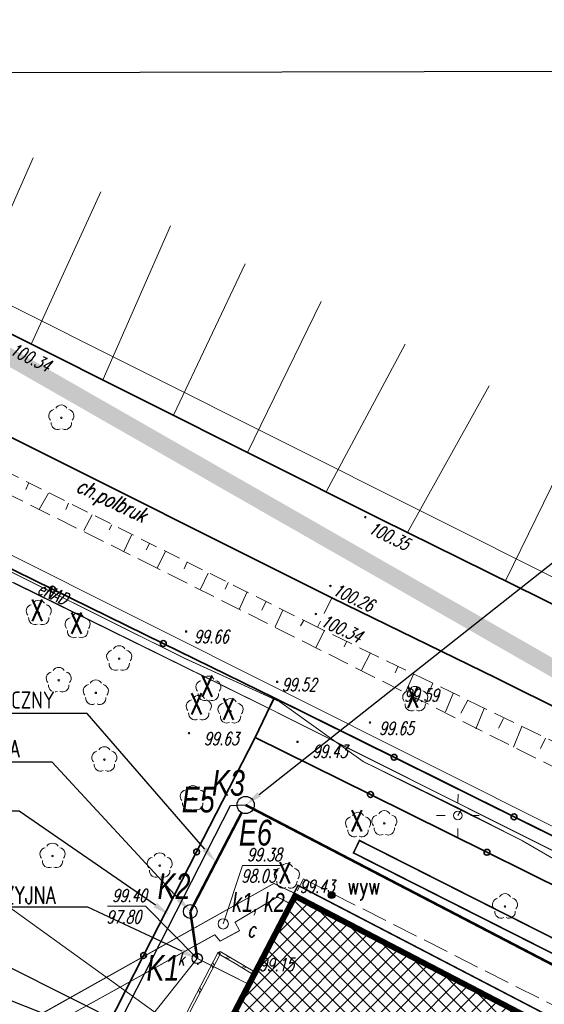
# Model space of a CAD drawing. Header units: metres. Extents: x 7501691 to 7504871, y 5814048 to 5814963.
# Tile 41 of 90: x 7503175 to 7503206, y 5814517 to 5814575. Entities that reach past the tile are written whole.
import ezdxf
from ezdxf import colors
from ezdxf.entities.mleader import LeaderData, LeaderLine
from ezdxf.enums import TextEntityAlignment as Align
from ezdxf.math import Vec2, Vec3

# ---------------------------------------------------------------- set-up
doc = ezdxf.new("R2010")
doc.units = ezdxf.units.M
doc.header["$MEASUREMENT"] = 0
for name, pattern in [('1', [0]), ('11', [3, 2.5, -0.5]), ('BUD', [0]), ('DASHDOT', [25.4, 12.7, -6.35, 0, -6.35]), ('GDE', [0]), ('KOC', [1.5, 1, -0.5]), ('KOJ', [0]), ('KOU', [2, 1.5, -0.5]), ('PRZER1-1', [1, 0.5, -0.5]), ('UEB', [0]), ('UPC', [0]), ('UPE', [0]), ('UPK', [0]), ('UPT', [0]), ('WSQ', [1.75, 1.25, -0.5])]:
    doc.linetypes.add(name, pattern=pattern)
doc.layers.get('0').update_dxf_attribs({"linetype": 'CONTINUOUS'})
doc.layers.get('Defpoints').update_dxf_attribs({"linetype": 'CONTINUOUS'})
for name, color, linetype in [('!MS EL', 1, 'CONTINUOUS'), ('!MS EL WSP', 1, 'CONTINUOUS'), ('0_TXT', 7, 'CONTINUOUS'), ('0_XREF_MAPA', 7, 'CONTINUOUS'), ('3MS_view 1', 7, 'CONTINUOUS'), ('pomiar_18_12_2024', 7, 'CONTINUOUS')]:
    doc.layers.add(name, color=color, linetype=linetype)
for name, color, linetype, lineweight in [('1_ view 1', 7, 'CONTINUOUS', 15), ('Dzialki', 7, 'GDE', 18), ('EBTPO_L_2', 7, 'CONTINUOUS', 15), ('EBUPP_L_1', 7, 'BUD', 35), ('EDZPD_L_0', 7, 'GDE', 20), ('MG_KANALIZACJA', 251, 'CONTINUOUS', 13), ('SDROK_T_1', 7, 'CONTINUOUS', 18), ('SDRPK_L_0', 7, 'KOJ', 35), ('SDRPK_L_2', 7, 'KOC', 18), ('SDRPK_L_3', 7, 'KOJ', 35), ('SDRPK_L_4', 7, 'KOU', 18), ('SZOPO_L_0', 7, 'CONTINUOUS', 35), ('SZZPZ_T_0', 3, 'CONTINUOUS', 18), ('UCCOA_T_0', 6, 'CONTINUOUS', 18), ('UCCOC_T_0', 6, 'CONTINUOUS', 15), ('UCCPA_T_1', 6, 'CONTINUOUS', 18), ('UCCPOR_L_1', 6, 'UPC', 18), ('UEEOO_T_0', 1, 'CONTINUOUS', 15), ('UEEPA_T_3', 1, 'CONTINUOUS', 18), ('UEEPON_L_1', 1, 'UEB', 15), ('UKKOA_T_2', 34, 'CONTINUOUS', 15), ('UKKOC_T_2', 34, 'CONTINUOUS', 15), ('UKKPA_T_5', 7, 'CONTINUOUS', 18), ('UKKPOR_L_1', 34, 'UPK', 18), ('UTTPO_L_1', 30, 'UPT', 15), ('WUKOS_T_1', 7, 'CONTINUOUS', 15), ('WUKPS_L_6', 7, 'WSQ', 18), ('WWRPH_T_1', 7, 'CONTINUOUS', 18)]:
    doc.layers.add(name, color=color, linetype=linetype, lineweight=lineweight)
doc.styles.add('ARIAL', font='arial.ttf', dxfattribs={"width": 0.8})
doc.styles.get("Standard").update_dxf_attribs({"font": 'Simplex.SHX', "width": 0.75})
doc.styles.add('STYL_ARIAL', font='simplex', dxfattribs={"width": 0.75, "oblique": 0.1})
doc.linetypes.add('FENCELINE1', pattern='A,6.35,-2.54,[133,ltypeshp.shx,S=2.54,R=0,X=-2.54,Y=0],-2.54,25.4', length=36.83)
doc.dimstyles.get("Standard").update_dxf_attribs({"dimtxt": 1, "dimasz": 1, "dimexe": 1, "dimexo": 1, "dimgap": 1, "dimtad": 1, "dimtxsty": 'Standard', "dimcen": 2.5, "dimadec": 0, "dimazin": 0, "dimtfac": 1, "dimtmove": 0, "dimatfit": 3, "dimfxl": 1, "dimarcsym": 0})
picture_1 = doc.add_image_def('image1.jpg', size_in_pixel=(4786, 2752))

# ---------------------------------------------------------------- blocks, each defined once
blk = doc.blocks.new('DLI')
at = {"color": 8, "linetype": 'Continuous', "lineweight": 5}
blk.add_circle((0, 0), 0.0450000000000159, dxfattribs=at)
for centre, radius, start, end in [((0, 0.3750563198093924), 0.375, 30.14012428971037, 149.8598757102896), ((-0.3566585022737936, 0.1158924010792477), 0.375, 102.144465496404, 221.8600234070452), ((0.3566585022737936, 0.1158924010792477), 0.375, 318.1399765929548, 77.85553450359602), ((-0.2204041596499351, -0.3033835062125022), 0.3749999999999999, 174.1481822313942, 293.8542284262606), ((0.220404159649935, -0.3033835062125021), 0.3749999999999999, 246.1457715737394, 5.851817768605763)]:
    blk.add_arc(centre, radius, start, end, dxfattribs=at)
blk = doc.blocks.new('WLZ')
at = {"linetype": 'Continuous'}
blk.add_circle((0, 0), 0.300000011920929, dxfattribs=at)
blk = doc.blocks.new('SLS')
at = {"linetype": 'Continuous'}
blk.add_circle((0, 0), 0.250004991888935, dxfattribs=at)
blk = doc.blocks.new('LAT')
at = {"linetype": 'Continuous'}
for p, q in [((0, 0.75), (0, 1.25)), ((-1.25, 0), (-0.75, 0)), ((0.75, 0), (1.25, 0)), ((0, -0.75), (0, -1.25))]:
    blk.add_line(p, q, dxfattribs=at)
blk = doc.blocks.new('WSP')
at = {"linetype": 'Continuous'}
blk.add_circle((0, 0), 0.0450000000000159, dxfattribs=at)
blk = doc.blocks.new('fdsfdsgdgfd')
at = {"layer": 'Dzialki', "color": 8}
for p, q in [((70.38999999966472, 55.51000000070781), (-300.4700000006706, 241.2099999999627)), ((-240.4000000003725, 225.6699999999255), (27.37999999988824, 91.5800000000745))]:
    blk.add_line(p, q, dxfattribs=at)
at = {"layer": 'EBTPO_L_2', "color": 8, "linetype": '11'}
for p, q in [((-59.42816898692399, 103.4148454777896), (-60.18407928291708, 101.9593131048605)), ((-59.28617572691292, 103.3411032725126), (-60.04208602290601, 101.8855708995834)), ((-59.28617572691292, 103.3411032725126), (-59.42816898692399, 103.4148454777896)), ((-59.39787058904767, 103.3091001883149), (-59.31647412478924, 103.4468485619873)), ((-58.35897801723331, 102.8810575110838), (-59.31647412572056, 103.4468485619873)), ((-59.73053310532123, 102.832632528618), (-59.66413087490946, 102.6133370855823)), ((-58.44037448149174, 102.7433091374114), (-59.39787058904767, 103.3091001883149)), ((-58.83772607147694, 103.1639530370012), (-59.01487214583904, 103.0827837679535)), ((-58.74197646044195, 103.1073739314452), (-58.91912253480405, 103.0262046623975)), ((-57.4828783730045, 102.1775180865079), (-58.44037448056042, 102.7433091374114)), ((-57.40148190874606, 102.3152664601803), (-58.35897801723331, 102.8810575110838)), ((-59.80612413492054, 102.6870792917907), (-59.73972190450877, 102.4677838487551)), ((-57.88022996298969, 102.5981619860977), (-58.05737603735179, 102.51699271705)), ((-57.7844803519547, 102.5415828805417), (-57.9616264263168, 102.460413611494)), ((-57.4828783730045, 102.1775180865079), (-57.40148190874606, 102.3152664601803)), ((-60.18407928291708, 101.9593131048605), (-60.93998957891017, 100.5037807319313)), ((-60.04208602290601, 101.8855708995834), (-60.7979963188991, 100.4300385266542)), ((-60.56203443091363, 101.2315469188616), (-60.49563220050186, 101.0122514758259)), ((-60.48644340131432, 101.3771001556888), (-60.42004117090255, 101.1578047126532)), ((-60.93998957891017, 100.5037807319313), (-61.69589987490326, 99.04824835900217)), ((-60.7979963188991, 100.4300385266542), (-61.55390661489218, 98.97450615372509))]:
    blk.add_line(p, q, dxfattribs=at)
at = {"layer": 'EBUPP_L_1', "color": 8, "linetype": 'BUD'}
for p, q in [((-54.99617391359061, 106.86032674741), (-62.84193952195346, 91.77256542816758)), ((22.56273711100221, 66.52879159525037), (-54.99617391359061, 106.86032674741))]:
    blk.add_line(p, q, dxfattribs=at)
at = {"layer": 'EDZPD_L_0', "color": 8, "linetype": 'GDE'}
for p, q in [((70.38662466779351, 55.50544150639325), (-300.4664392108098, 241.2078234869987)), ((27.37506818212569, 91.58499964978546), (-240.3999228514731, 225.6689551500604))]:
    blk.add_line(p, q, dxfattribs=at)
at = {"layer": 'SDRPK_L_0', "color": 8, "linetype": 'KOJ'}
for p, q in [((-70.9788240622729, 139.1855758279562), (-113.0590557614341, 160.3727569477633)), ((-49.96421445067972, 128.6459759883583), (-70.9788240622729, 139.1855758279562))]:
    blk.add_line(p, q, dxfattribs=at)
at = {"layer": 'SDRPK_L_2', "color": 8, "linetype": 'KOC'}
for p, q in [((-53.62982542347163, 122.3490131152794), (-116.4236494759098, 153.7838711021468)), ((-52.80318590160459, 124.0599759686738), (-53.62982542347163, 122.3490131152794))]:
    blk.add_line(p, q, dxfattribs=at)
at = {"layer": 'SDRPK_L_3', "color": 8, "linetype": 'KOJ'}
for p, q in [((-52.80318590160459, 124.0599759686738), (-73.27980339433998, 134.3166897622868)), ((-26.0610005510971, 116.882011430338), (-49.96421445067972, 128.6459759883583)), ((-43.1985985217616, 119.3926188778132), (-52.80318590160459, 124.0599759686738)), ((-14.17919646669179, 104.9310935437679), (-43.1985985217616, 119.3926188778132))]:
    blk.add_line(p, q, dxfattribs=at)
at = {"layer": 'SDRPK_L_4', "color": 8, "linetype": 'KOU'}
for p, q in [((-54.43990951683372, 107.6802375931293), (-54.82063399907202, 106.995862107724)), ((-30.01322908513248, 95.32424712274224), (-54.43990951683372, 107.6802375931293))]:
    blk.add_line(p, q, dxfattribs=at)
at = {"layer": 'SZOPO_L_0', "color": 8}
for p, q in [((-75.54656289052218, 127.7411690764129), (-69.08437525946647, 124.5741127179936)), ((-69.08437525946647, 124.5741127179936), (-62.62218762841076, 121.4070563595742)), ((-62.62218762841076, 121.4070563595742), (-56.15999999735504, 118.2400000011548)), ((-56.16000000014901, 118.2400000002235), (-57.26000000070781, 115.9300000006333)), ((-49.16447723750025, 114.771083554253), (-56.15999999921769, 118.2400000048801)), ((-57.26000000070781, 115.9300000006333), (-60.67964129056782, 109.2549679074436)), ((-57.26000000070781, 115.9300000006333), (-50.53951826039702, 112.6005668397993)), ((-42.16895447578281, 111.3021671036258), (-49.16447723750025, 114.771083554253)), ((-50.53951826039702, 112.6005668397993), (-43.74457847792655, 109.2342459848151)), ((-35.17343171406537, 107.8332506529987), (-42.16895447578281, 111.3021671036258)), ((-60.67964129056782, 109.2549679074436), (-63.7730941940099, 103.2166452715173)), ((-43.74457847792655, 109.2342459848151), (-36.94963869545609, 105.8679251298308)), ((-63.7730941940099, 103.2166452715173), (-66.86654709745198, 97.17832263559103))]:
    blk.add_line(p, q, dxfattribs=at)
for centre in [(-69.08437525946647, 124.5741127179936), (-62.62218762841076, 121.4070563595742), (-49.16447723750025, 114.771083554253), (-50.53951826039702, 112.6005668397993), (-42.16895447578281, 111.3021671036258), (-60.67964129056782, 109.2549679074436), (-43.74457847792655, 109.2342459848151), (-63.7730941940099, 103.2166452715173)]:
    blk.add_circle(centre, 0.17, dxfattribs=at)
at = {"layer": 'UCCOC_T_0', "color": 8, "linetype": 'Continuous', "lineweight": 0}
for p, q in [((-59.12822262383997, 105.0601888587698), (-58.00871535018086, 108.4712168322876)), ((-58.00871535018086, 108.4712168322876), (-55.78301717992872, 108.4715719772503))]:
    blk.add_line(p, q, dxfattribs=at)
at = {"layer": 'UCCPOR_L_1', "color": 8, "linetype": 'UPC'}
for p, q in [((-56.17240960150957, 107.4174739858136), (-82.23834776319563, 92.79650032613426)), ((-54.99617391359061, 106.86032674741), (-56.17240960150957, 107.4174739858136)), ((-55.96777581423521, 106.6319025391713), (-58.44073167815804, 105.1559017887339)), ((-55.29948532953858, 106.2770452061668), (-55.96777581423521, 106.6319025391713)), ((-58.44073167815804, 105.1559017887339), (-58.17046968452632, 104.657148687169)), ((-58.17046968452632, 104.657148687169), (-59.31344535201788, 104.0542539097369)), ((-59.62525341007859, 104.4283013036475), (-83.78766446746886, 91.1003454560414)), ((-59.31344535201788, 104.0542539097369), (-59.62525341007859, 104.4283013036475))]:
    blk.add_line(p, q, dxfattribs=at)
at = {"layer": 'UEEPON_L_1', "color": 8, "linetype": 'UPE'}
for p, q in [((-61.38297802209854, 120.5423092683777), (-76.65334711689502, 128.1447389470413)), ((-57.10304640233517, 117.9444274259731), (-71.34064795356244, 124.9668670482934)), ((-55.81755119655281, 118.0082419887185), (-61.38297802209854, 120.5423092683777)), ((-50.61817234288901, 114.6825044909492), (-57.10304640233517, 117.9444274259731)), ((-50.9649257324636, 114.5234521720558), (-55.81755119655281, 118.0082419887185)), ((-45.2410225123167, 111.7319537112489), (-50.9649257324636, 114.5234521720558)), ((-37.41979602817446, 108.0755624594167), (-50.61817234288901, 114.6825044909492)), ((-45.44263029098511, 111.3788060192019), (-45.2410225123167, 111.7319537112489)), ((-41.67594824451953, 109.9105233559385), (-45.2410225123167, 111.7319537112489)), ((-36.68478253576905, 106.9802774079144), (-41.67594824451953, 109.9105233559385))]:
    blk.add_line(p, q, dxfattribs=at)
at = {"layer": 'UKKOC_T_2', "color": 8, "linetype": 'Continuous', "lineweight": 0}
for p in [(-65.87959954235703, 106.0896309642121), (-60.6459054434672, 103.045315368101)]:
    blk.add_line(p, (-63.65390137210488, 106.0899861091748), dxfattribs=at)
at = {"layer": 'UKKPOR_L_1', "color": 8, "linetype": 'UPK'}
for q in [(-80.84716210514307, 77.62426084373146), (-57.73759236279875, 101.5884553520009)]:
    blk.add_line((-60.64590545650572, 103.0453153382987), q, dxfattribs=at)
at = {"layer": 'UTTPO_L_1', "color": 8, "linetype": 'UPT'}
blk.add_line((-60.91615253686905, 98.3316473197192), (-93.08184253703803, 121.4727342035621), dxfattribs=at)
at = {"layer": 'WUKPS_L_6', "color": 8, "linetype": '1'}
for p, q in [((-70.21411673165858, 149.7192035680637), (-74.18591730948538, 140.8184890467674)), ((-66.27586785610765, 147.742037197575), (-70.3183125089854, 138.8942880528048)), ((-62.19634516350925, 145.7472345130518), (-66.13282226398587, 136.811207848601)), ((-57.85190503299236, 143.5405674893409), (-62.01797036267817, 134.7457752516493)), ((-53.41917342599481, 141.3515734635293), (-57.70884796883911, 132.5391025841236)), ((-48.50960362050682, 138.8624545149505), (-53.11716933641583, 130.2441806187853)), ((-43.61770128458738, 136.4263094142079), (-48.38420828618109, 127.8786456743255)), ((-38.40790490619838, 133.7783084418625), (-42.64462289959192, 125.0894582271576)), ((-70.46934461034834, 130.7777405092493), (-70.65091064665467, 130.3755273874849)), ((-69.31458929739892, 130.1681619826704), (-69.85932953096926, 129.2209962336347)), ((-68.14686453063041, 129.5845328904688), (-68.30248955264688, 129.2212449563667)), ((-67.25142246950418, 127.9889131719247), (-66.77154424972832, 128.8971475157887)), ((-65.77243291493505, 128.0410441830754), (-65.62976892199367, 128.3264879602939)), ((-64.92893817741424, 126.7697581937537), (-64.48798727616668, 127.7169073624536)), ((-63.63158837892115, 126.8737549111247), (-63.43704235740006, 127.2370490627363)), ((-62.98262540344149, 125.7948326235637), (-62.48989098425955, 126.7831215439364)), ((-61.23099114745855, 126.1593405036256), (-61.41255718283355, 125.7571273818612)), ((-60.01136118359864, 125.5108513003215), (-60.45231208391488, 124.5637021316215)), ((-58.84364273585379, 124.9661432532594), (-59.02521087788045, 124.5769038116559)), ((-57.72781895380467, 124.4214269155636), (-58.20767821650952, 123.3964294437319)), ((-56.65090985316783, 123.8377833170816), (-56.88435581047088, 123.3447461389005)), ((-55.65185749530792, 123.3449430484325), (-56.0928062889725, 122.3848201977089)), ((-54.44520541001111, 122.7223991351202), (-54.61381673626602, 122.436951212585)), ((-53.2255944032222, 122.1906730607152), (-53.73139889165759, 121.1526977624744)), ((-51.94108978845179, 121.5032731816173), (-52.08375378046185, 121.2178294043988)), ((-50.53982849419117, 120.854812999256), (-51.07158663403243, 119.8557545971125)), ((-48.94393692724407, 120.0506997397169), (-49.09956194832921, 119.6874118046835)), ((-48.03571076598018, 119.6227133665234), (-48.48961426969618, 118.5458253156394)), ((-46.89394175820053, 119.0909748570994), (-47.11441194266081, 118.5849660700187)), ((-45.71324121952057, 118.4943741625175), (-46.16714472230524, 117.4174861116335)), ((-44.86988971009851, 118.1052984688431), (-45.27194909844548, 117.3397870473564)), ((-43.90976045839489, 117.625425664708), (-44.38959233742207, 116.4317703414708)), ((-42.78095458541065, 117.0288166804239), (-43.06628467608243, 116.4709028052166)), ((-41.70406654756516, 116.5749098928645), (-42.19686788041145, 115.3553051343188)), ((-40.33523373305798, 115.8914155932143), (-40.62574612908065, 115.2893903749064))]:
    blk.add_line(p, q, dxfattribs=at)
at = {"layer": 'WUKPS_L_6', "color": 8, "linetype": 'WSQ'}
for p, q in [((-62.98262540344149, 125.7948326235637), (-86.65466814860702, 137.5785981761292)), ((-31.51495224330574, 110.0197563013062), (-62.98262540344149, 125.7948326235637)), ((-37.45658306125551, 114.5119380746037), (-53.62982542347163, 122.3490131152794))]:
    blk.add_line(p, q, dxfattribs=at)
at = {"layer": 'SZZPZ_T_0', "color": 8, "rotation": 0.009142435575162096}
for p in [(-68.56791284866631, 134.5609441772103), (-69.8858165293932, 123.1844780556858), (-67.62448510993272, 122.420018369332), (-65.19670489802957, 120.5249803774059), (-68.72132281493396, 119.2608000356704), (-59.99203652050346, 118.7545098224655), (-66.55975593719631, 118.5295774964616), (-47.93168342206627, 118.1567040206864), (-60.55299949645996, 117.6321285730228), (-58.70326834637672, 117.445375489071), (-66.06032857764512, 114.6390463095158), (-60.90573905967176, 112.3786600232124), (-51.26210146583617, 110.8173057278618), (-49.73247746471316, 110.9173093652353), (-69.08544355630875, 109.0187915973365), (-62.83377879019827, 108.4544879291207), (-55.41824655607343, 107.8238640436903), (-42.69027668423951, 106.0723709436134)]:
    blk.add_blockref('DLI', p, dxfattribs=at)
at = {"layer": 'UCCPA_T_1', "color": 8, "rotation": 0.009142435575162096}
blk.add_blockref('WLZ', (-59.12822292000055, 105.0601893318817), dxfattribs=at)
at = {"layer": 'UEEPA_T_3', "color": 8}
for name, rotation in [('LAT', 359.6740943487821), ('SLS', 0.009142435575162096)]:
    blk.add_blockref(name, (-45.44263029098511, 111.3788060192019), dxfattribs=dict(at, rotation=rotation))
at = {"layer": 'UKKPA_T_5', "color": 8, "rotation": 0.009142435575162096}
blk.add_blockref('WLZ', (-60.64590545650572, 103.0453153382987), dxfattribs=at)
at = {"layer": 'WWRPH_T_1', "color": 8, "rotation": 0.009142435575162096}
for p in [(-50.84724047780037, 128.7686291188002), (-52.87890012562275, 124.7601323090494), (-53.72543032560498, 123.1228562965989), (-61.28997622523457, 122.1054914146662), (-55.98291140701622, 119.1707765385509), (-50.56303210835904, 116.8006109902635), (-61.11965467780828, 116.1779399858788), (-54.79682877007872, 115.6708719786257)]:
    blk.add_blockref('WSP', p, dxfattribs=at)
at = {"layer": 'SDROK_T_1', "color": 8, "lineweight": 9, "oblique": 15, "width": 0.7000000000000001}
blk.add_text('ch.polbruk', height=0.899999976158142, rotation=334.4952847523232, dxfattribs=at).set_placement((-65.67982257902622, 129.6361628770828), align=Align.MIDDLE)
at = {"layer": 'UCCOA_T_0', "color": 8, "oblique": 15, "width": 0.7}
blk.add_text('c', height=0.8999999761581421, rotation=0.009142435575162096, dxfattribs=at).set_placement((-57.73562669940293, 104.2914342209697))
at = {"layer": 'UCCOC_T_0', "color": 8, "lineweight": 9, "oblique": 15, "width": 0.6999999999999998}
for s, p in [('99.38', (-57.74092572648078, 109.4712595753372)), ('98.03', (-58.07566275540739, 108.2212061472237))]:
    blk.add_text(s, height=0.75, rotation=0.009142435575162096, dxfattribs=at).set_placement(p, align=Align.TOP_LEFT)
at = {"layer": 'UEEOO_T_0', "color": 8, "lineweight": 9, "oblique": 15, "width": 0.7}
blk.add_text('eNAD', height=0.7499999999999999, rotation=336.1848942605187, dxfattribs=at).set_placement((-69.07517947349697, 124.3229504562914), align=Align.MIDDLE)
at = {"layer": 'UKKOA_T_2', "color": 8, "lineweight": 9, "oblique": 15, "width": 0.6999999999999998}
blk.add_text('k', height=0.75, rotation=0.009142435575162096, dxfattribs=at).set_placement((-61.78508914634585, 102.6402770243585))
at = {"layer": 'UKKOC_T_2', "color": 8, "lineweight": 9, "oblique": 15, "width": 0.6999999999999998}
for s, p in [('99.40', (-65.61180991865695, 107.0896737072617)), ('97.80', (-65.94654694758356, 105.8396202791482))]:
    blk.add_text(s, height=0.75, rotation=0.009142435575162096, dxfattribs=at).set_placement(p, align=Align.TOP_LEFT)
at = {"layer": 'WUKOS_T_1', "color": 8, "lineweight": 9, "oblique": 15}
for s, rotation, width, p in [('100.34', 333.8203971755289, 0.6999999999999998, (-71.65054623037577, 138.2963627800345)), ('100.35', 334.030987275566, 0.6999999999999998, (-50.72413409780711, 127.8850755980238)), ('100.26', 335.1372286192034, 0.6999999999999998, (-52.81308414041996, 124.2743366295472)), ('100.34', 335.266204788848, 0.6999999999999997, (-53.51371035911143, 122.462409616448)), ('99.66', 0.009142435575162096, 0.6999999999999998, (-60.8353989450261, 121.4338182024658)), ('99.52', 0.009142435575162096, 0.6999999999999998, (-55.71635815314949, 118.6268287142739)), ('99.59', 0.009142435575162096, 0.6999999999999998, (-48.57939925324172, 118.0148760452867)), ('99.65', 0.009142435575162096, 0.6999999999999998, (-50.04044030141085, 116.0883104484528)), ('99.43', 0.009142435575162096, 0.6999999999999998, (-54.67083154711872, 106.8766152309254)), ('99.15', 0.009142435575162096, 0.6999999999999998, (-57.0340439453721, 102.3136376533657))]:
    blk.add_text(s, height=0.75, rotation=rotation, dxfattribs=dict(at, width=width)).set_placement(p)
at = {"layer": 'WUKOS_T_1', "color": 8, "lineweight": 9, "oblique": 15, "width": 0.6999999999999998}
for s, p in [('99.63', (-59.2423824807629, 115.8612168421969)), ('99.43', (-52.91088125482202, 115.1173592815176))]:
    blk.add_text(s, height=0.75, rotation=0.009142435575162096, dxfattribs=at).set_placement(p, align=Align.MIDDLE)
blk = doc.blocks.new('DSADSAFDSF')
at = {"layer": '3MS_view 1', "ltscale": 2.5, "true_color": 0x0091c2, "transparency": 33554534}
h = blk.add_hatch(dxfattribs=at)
h.set_pattern_fill('ANSI37', color=142, scale=5)
h.set_pattern_definition([(45, (-7503191.363826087, -5814523.830326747), (-0.4419417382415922, 0.4419417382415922), []), (135, (-7503191.363826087, -5814523.830326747), (-0.4419417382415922, -0.4419417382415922), [])])
h.paths.add_polyline_path([(0.06391367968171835, -0.2023046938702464), (26.13018117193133, -13.75706674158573), (18.55680266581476, -28.32093063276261), (18.46631192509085, -28.27499944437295), (-7.64279552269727, -15.0225680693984)])
at = {"layer": '3MS_view 1', "color": 142, "true_color": 0x0091c2, "const_width": 0.2999999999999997}
blk.add_lwpolyline([(0.06391367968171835, -0.2023046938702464), (26.13018117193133, -13.75706674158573), (18.55680266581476, -28.32093063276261), (18.46631192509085, -28.27499944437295), (-7.64279552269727, -15.0225680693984)], close=True, dxfattribs=at)
at = {"layer": '3MS_view 1', "color": 4, "lineweight": 18}
blk.add_lwpolyline([(18.39842013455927, -28.40875558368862), (-7.845765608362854, -15.08776131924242), (3.592018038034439e-05, -1.867860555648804e-05), (26.11066404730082, -13.57784877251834), (26.2490722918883, -13.3116849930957), (26.47087544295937, -13.42702520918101), (18.48294954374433, -28.7880778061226), (18.26114641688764, -28.67273760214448), (18.39581045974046, -28.40743096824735), (-7.845765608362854, -15.08776131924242)], dxfattribs=at)
blk = doc.blocks.new('OTDI')
at = {"color": 0}
for radius in [0.2, 0.18, 0.16, 0.14, 0.12, 0.1, 0.08, 0.06, 0.04, 0.02]:
    blk.add_circle((0, 0), radius, dxfattribs=at)
blk = doc.blocks.new('fdghgf')
at = {"layer": 'pomiar_18_12_2024', "color": 212, "linetype": '1', "true_color": 0xb300b3, "const_width": 0.09}
for points in [[(0.348000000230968, 0.7250000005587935), (37.70500000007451, -18.13399999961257), (37.35500000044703, -18.86299999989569), (0, 0), (0.348000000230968, 0.7250000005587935)], [(74.30400000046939, -42.21499999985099), (-3.234000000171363, -1.893999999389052), (-3.464199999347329, -2.337700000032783)]]:
    blk.add_lwpolyline(points, dxfattribs=at)
at = {"layer": 'pomiar_18_12_2024', "color": 212, "true_color": 0xb300b3}
for p in [(0.348000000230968, 0.7250000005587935), (0, 0), (-3.234000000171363, -1.893999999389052), (-1.274999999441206, -2.46199999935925), (-9.081999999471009, -6.490999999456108)]:
    blk.add_point(p, dxfattribs=at)
blk.add_blockref('OTDI', (-1.274999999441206, -2.46199999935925), dxfattribs=at)
at = {"layer": 'pomiar_18_12_2024', "color": 212, "true_color": 0xb300b3, "style": 'STYL_ARIAL', "width": 0.75}
for s, height, p in [('X', 1.25, (-18.85460000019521, 13.13850000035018)), ('X', 1.25, (-16.56369999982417, 12.39540000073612)), ('X', 1.25, (-8.94609999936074, 8.714200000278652)), ('X', 1.25, (-9.56900000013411, 7.685100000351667)), ('X', 1.25, (3.054100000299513, 8.080599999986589)), ('X', 1.25, (-7.701100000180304, 7.387600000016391)), ('X', 1.25, (-0.224099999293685, 0.8739000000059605)), ('X', 1.25, (-4.422600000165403, -2.161899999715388)), ('wyw', 1, (-0.3574000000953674, -2.722899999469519))]:
    blk.add_text(s, height=height, dxfattribs=at).set_placement(p, align=Align.BOTTOM_LEFT)
blk = doc.blocks.new('*D1696')
at = {"layer": '0_TXT', "color": 0, "linetype": 'Continuous', "lineweight": -2}
for p, q in [((7503115.935969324, 5814522.100750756), (7503116.165176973, 5814523.265920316)), ((7503116.10052094, 5814522.004682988), (7503147.605062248, 5814515.807231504)), ((7503183.341445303, 5814508.777308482), (7503151.836903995, 5814514.974759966)), ((7503183.530124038, 5814508.803890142), (7503183.759331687, 5814509.969059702))]:
    blk.add_line(p, q, dxfattribs=at)
at = {"layer": '0_TXT', "color": 0, "linetype": 'Continuous'}
for points in [[(7503116.106311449, 5814522.034118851), (7503116.09473043, 5814521.975247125), (7503115.923905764, 5814522.039426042)], [(7503183.335654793, 5814508.747872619), (7503183.347235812, 5814508.806744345), (7503183.518060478, 5814508.742565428)]]:
    blk.add_solid(points, dxfattribs=at)
at = {"layer": 'Defpoints', "color": 0, "linetype": 'Continuous'}
for p in [(7503115.923905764, 5814522.039426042), (7503183.518060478, 5814508.742565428), (7503183.518060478, 5814508.742565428)]:
    blk.add_point(p, dxfattribs=at)
at = {"layer": '0_TXT', "color": 0, "linetype": 'Continuous', "insert": (7503149.720983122, 5814515.390995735), "char_height": 1.5, "attachment_point": 5, "style": 'ARIAL', "bg_fill": 3, "box_fill_scale": 1.25, "bg_fill_color": 256, "bg_fill_true_color": 13158600, "bg_fill_transparency": 0}
blk.add_mtext('\\A1;{\\C12;\\c205;68,90}', dxfattribs=at)

msp = doc.modelspace()

# ---------------------------------------------------------------- linework, layer by layer
at = {"color": 7, "linetype": 'PRZER1-1', "lineweight": 50, "ltscale": 2, "const_width": 1}
msp.add_lwpolyline([(7503162.272075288, 5814562.221315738), (7503118.801922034, 5814486.171179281), (7503250.67219713, 5814425.836593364), (7503279.993969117, 5814444.093459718), (7503321.781578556, 5814422.532326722), (7503337.754528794, 5814461.850464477), (7503162.272075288, 5814562.221315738)], dxfattribs=at)
at = {"color": 2, "linetype": 'FENCELINE1', "ltscale": 0.1}
for points in [[(7503154.527174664, 5814552.692910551), (7503190.200000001, 5814535.210000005), (7503189.1, 5814532.9), (7503190.225890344, 5814535.197311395), (7503273.87, 5814493.72)], [(7503329.57038222, 5814472.213453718), (7503316.524961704, 5814472.359832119), (7503273.87, 5814493.72), (7503272.71, 5814491.46), (7503269.55, 5814484.86), (7503272.71, 5814491.46), (7503233.872523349, 5814510.718982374), (7503189.1, 5814532.9), (7503176.399999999, 5814508.109999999), (7503162.620000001, 5814479.900000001), (7503222.09567691, 5814449.006463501), (7503245.6, 5814437.12), (7503250.24, 5814446.33), (7503244.11, 5814449.32), (7503248.59, 5814458.52), (7503248.384508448, 5814458.620301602), (7503252.6, 5814467.3), (7503259, 5814464.12), (7503261.484551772, 5814469.168431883)]]:
    msp.add_lwpolyline(points, dxfattribs=at)
at = {"layer": '1_ view 1', "color": 24, "linetype": 'Continuous', "lineweight": 25, "true_color": 0x932525, "const_width": 0.05}
for points in [[(7503336.313539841, 5814458.546636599), (7503299.731360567, 5814478.812193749), (7503286.709639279, 5814485.973146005), (7503286.709639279, 5814485.973146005), (7503271.833452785, 5814493.567628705), (7503189.904215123, 5814534.588851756), (7503154.228323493, 5814552.097210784)], [(7503209.675217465, 5814523.950277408), (7503204.684051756, 5814526.880523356), (7503195.395074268, 5814531.493452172), (7503190.542448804, 5814534.978241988), (7503184.977021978, 5814537.512309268), (7503178.952353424, 5814540.51172066), (7503171.105375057, 5814544.418378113), (7503162.794438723, 5814548.222917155), (7503162.1108824, 5814547.05655929), (7503159.848357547, 5814537.569975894), (7503157.313183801, 5814535.283421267), (7503150.123926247, 5814524.724418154), (7503167.379608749, 5814514.954502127), (7503176.644663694, 5814510.300550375), (7503173.112299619, 5814512.074900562), (7503173.485224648, 5814512.760773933), (7503169.16361869, 5814504.812596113), (7503167.766898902, 5814505.377675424), (7503162.983473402, 5814492.418599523), (7503175.210086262, 5814472.452695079), (7503194.481755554, 5814462.752034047), (7503207.396713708, 5814456.362564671)]]:
    msp.add_lwpolyline(points, dxfattribs=at)
at = {"layer": '1_ view 1', "color": 227, "linetype": 'Continuous', "lineweight": 25, "true_color": 0x6d2c6c, "const_width": 0.05}
msp.add_lwpolyline([(7503137.659635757, 5814487.723935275), (7503142.256558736, 5814496.761050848), (7503186.73474659, 5814521.398301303), (7503187.046554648, 5814521.024253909), (7503188.182637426, 5814521.639869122), (7503187.919268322, 5814522.125901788), (7503190.392224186, 5814523.601902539), (7503191.060514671, 5814523.247045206), (7503191.363827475, 5814523.830326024), (7503190.187590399, 5814524.387473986), (7503141.478378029, 5814497.12671047), (7503136.939278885, 5814488.098529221)], dxfattribs=at)
at = {"layer": 'MG_KANALIZACJA', "color": 79, "linetype": 'Continuous', "lineweight": 25, "true_color": 0x3b6039, "const_width": 0.05}
for points in [[(7503185.713819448, 5814520.015593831), (7503165.512837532, 5814494.594260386), (7503157.404436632, 5814477.456409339)], [(7503185.714094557, 5814520.015315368), (7503188.622407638, 5814518.558455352)]]:
    msp.add_lwpolyline(points, dxfattribs=at)
at = {"layer": 'MG_KANALIZACJA', "color": 92, "linetype": 'Continuous', "lineweight": 25, "true_color": 0x00c200}
msp.add_circle((7503188.539201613, 5814528.962319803), 0.4999999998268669, dxfattribs=at)
at = {"layer": 'MG_KANALIZACJA', "color": 79, "linetype": 'Continuous', "lineweight": 25, "true_color": 0x3b6039}
msp.add_circle((7503185.713819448, 5814520.015593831), 0.3001512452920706, dxfattribs=at)

# ---------------------------------------------------------------- block references
at = {"linetype": 'Continuous'}
msp.add_blockref('fdsfdsgdgfd', (7503246.36, 5814416.97), dxfattribs=at)
at = {"layer": '1_ view 1', "linetype": 'Continuous'}
msp.add_blockref('DSADSAFDSF', (7503191.363826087, 5814523.830326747), dxfattribs=at)
at = {"layer": 'pomiar_18_12_2024', "linetype": 'Continuous'}
msp.add_blockref('fdghgf', (7503194.828062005, 5814526.168008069), dxfattribs=at)

# ---------------------------------------------------------------- texts
at = {"layer": '!MS EL WSP', "color": 92, "linetype": 'Continuous', "lineweight": 25, "true_color": 0x00c200, "insert": (7503188.148179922, 5814528.09856608), "char_height": 1.5, "width": 3.050006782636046, "attachment_point": 1}
msp.add_mtext('{\\fArial|b0|i1|c238|p34;\\C256;E6}', dxfattribs=at)
at = {"color": 7, "insert": (7503187.750674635, 5814523.830326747), "char_height": 1.1, "width": 3.613151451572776, "attachment_point": 1}
msp.add_mtext('{\\fArial|b0|i1|c238|p34;k1, k2}', dxfattribs=at)
at = {"layer": 'MG_KANALIZACJA', "color": 92, "linetype": 'Continuous', "lineweight": 25, "true_color": 0x00c200, "char_height": 1.5, "width": 3.050006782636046, "attachment_point": 1}
for s, insert in [('\\fArial|b0|i1|c238|p34;K3', (7503186.575293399, 5814531.001282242)), ('\\fArial|b0|i1|c238|p34;K1', (7503182.754023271, 5814520.217818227))]:
    msp.add_mtext(s, dxfattribs=dict(at, insert=insert))

# ---------------------------------------------------------------- pictures from other files: only their frames are drawn
at = {"layer": '0_XREF_MAPA', "linetype": 'Continuous'}
image = msp.add_image(picture_1, insert=(7503112.647801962, 5814396.748741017), size_in_units=(303.9110000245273, 174.75199978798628), rotation=0.14161063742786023, dxfattribs=at)
image.dxf.flags = 7

# ---------------------------------------------------------------- next in the draw order: leaders
at = {"layer": '0_TXT', "linetype": 'Continuous'}
ml = msp.add_multileader_mtext('Standard', dxfattribs=at)
ml.set_content('PROJ. PRZEPOMPOWNIA ŚCIEKÓW SANITARNYCH')
ml.set_leader_properties()
ml.build(insert=Vec2(0, 0))
ml.multileader.update_dxf_attribs({"text_right_attachment_type": 6, "dogleg_length": 1.792646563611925, "arrow_head_size": 1})
ctx = ml.context
ctx.base_point, ctx.char_height, ctx.arrow_head_size, ctx.landing_gap_size, ctx.plane_origin = Vec3(7503217.2864661, 5814550.246125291), 1, 1, 0.09, Vec3(7503196.923281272, 5814539.258001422)
ctx.right_attachment = 6
notes = []
notes.append((ctx, [(0, (1, 1, 0), (7503215.493819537, 5814550.246125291), (1, 0), 1.792646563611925, [(0, [(7503188.539201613, 5814528.962319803)], 0, [])])]))
ctx.mtext.insert, ctx.mtext.width, ctx.mtext.flow_direction = Vec3(7503217.3764661, 5814550.746125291), 15.84061339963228, 5
ctx.mtext.has_bg_fill, ctx.mtext.bg_color, ctx.mtext.bg_scale_factor, ctx.mtext.bg_transparency, ctx.mtext.use_window_bg_color = 1, -1023410175, 1, 0, 1
ml = msp.add_multileader_mtext('Standard', dxfattribs=at)
ml.set_content('ISTN. STUDNIA REWIZYJNA')
ml.set_leader_properties()
ml.build(insert=Vec2(0, 0))
ml.multileader.update_dxf_attribs({"text_right_attachment_type": 6, "dogleg_length": 1.792646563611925, "arrow_head_size": 1})
ctx = ml.context
ctx.base_point, ctx.char_height, ctx.arrow_head_size, ctx.landing_gap_size, ctx.plane_origin = Vec3(7503159.299206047, 5814523.703717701), 1, 1, 0.09, Vec3(7503185.713819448, 5814520.015593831)
ctx.right_attachment, ctx.text_align_type = 6, 2
notes.append((ctx, [(0, (1, 1, 0), (7503179.343281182, 5814523.003717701), (-1, 0), 1.792646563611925, [(0, [(7503185.713819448, 5814520.015593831)], 0, [])])]))
ctx.mtext.insert, ctx.mtext.alignment, ctx.mtext.flow_direction = Vec3(7503177.460634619, 5814524.203717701), 3, 5
ctx.mtext.has_bg_fill, ctx.mtext.bg_color, ctx.mtext.bg_scale_factor, ctx.mtext.bg_transparency, ctx.mtext.use_window_bg_color = 1, -1023410175, 1, 0, 1
for ctx, leaders in notes:
    for number, flags, end, landing, length, lines in leaders:
        leader = LeaderData()
        leader.index, (leader.has_last_leader_line, leader.has_dogleg_vector, leader.attachment_direction) = number, flags
        leader.last_leader_point, leader.dogleg_vector, leader.dogleg_length = Vec3(end), Vec3(landing), length
        for number, points, colour, breaks in lines:
            line = LeaderLine()
            line.index, line.vertices, line.color, line.breaks = number, Vec3.list(points), colors.encode_raw_color(colour), breaks
            leader.lines.append(line)
        ctx.leaders.append(leader)

# ---------------------------------------------------------------- next in the draw order: linework, layer by layer
at = {"layer": 'MG_KANALIZACJA', "color": 92, "linetype": 'Continuous', "lineweight": 25, "true_color": 0x00c200, "const_width": 0.15}
for points in [[(7503226.968268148, 5814508.978769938), (7503188.539201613, 5814528.962319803)], [(7503185.714094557, 5814520.015315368), (7503185.309690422, 5814522.751824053)]]:
    msp.add_lwpolyline(points, dxfattribs=at)
at = {"layer": 'MG_KANALIZACJA', "color": 92, "linetype": 'Continuous', "lineweight": 25, "true_color": 0x00c200}
msp.add_circle((7503185.309690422, 5814522.751824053), 0.4, dxfattribs=at)

# ---------------------------------------------------------------- next in the draw order: dimensions: what is measured, and where the dimension line sits
at = {"layer": '0_TXT', "linetype": 'Continuous'}
dim = msp.add_aligned_dim(p1=(7503115.923905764, 5814522.039426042), p2=(7503183.518060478, 5814508.742565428), distance=0, text='{\\C12;\\c205;68,90}', dimstyle='Standard', override={"dimtxt": 1.5, "dimasz": 0.18, "dimexe": 1.25, "dimexo": 0.0625, "dimgap": 0.09, "dimtad": 0, "dimtih": 1, "dimtoh": 1, "dimdec": 4, "dimzin": 0, "dimdsep": 46, "dimtxsty": 'ARIAL', "dimcen": 0.09, "dimtdec": 4, "dimtofl": 0, "dimtfill": 1, "dimtolj": 1, "dimtzin": 0}, dxfattribs=at)
dim.commit()
dim.dimension.update_dxf_attribs({"geometry": '*D1696', "text_midpoint": (7503149.720983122, 5814515.390995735)})

# ---------------------------------------------------------------- next in the draw order: texts
at = {"layer": 'MG_KANALIZACJA', "color": 92, "linetype": 'Continuous', "lineweight": 25, "true_color": 0x00c200, "insert": (7503183.401625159, 5814524.973931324), "char_height": 1.5, "width": 3.050006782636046, "attachment_point": 1}
msp.add_mtext('\\fArial|b0|i1|c238|p34;K2', dxfattribs=at)

# ---------------------------------------------------------------- next in the draw order: leaders
at = {"layer": '0_TXT', "linetype": 'Continuous'}
ml = msp.add_multileader_mtext('Standard', dxfattribs=at)
ml.set_content('PROJ. STUDNIA ROZPRĘŻNA')
ml.set_leader_properties()
ml.build(insert=Vec2(0, 0))
ml.multileader.update_dxf_attribs({"text_right_attachment_type": 6, "dogleg_length": 1.792646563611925, "arrow_head_size": 1})
ctx = ml.context
ctx.base_point, ctx.char_height, ctx.arrow_head_size, ctx.landing_gap_size, ctx.plane_origin = Vec3(7503159.455240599, 5814532.099008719), 1, 1, 0.09, Vec3(7503185.192055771, 5814524.71088485)
ctx.right_attachment, ctx.text_align_type = 6, 2
notes = []
notes.append((ctx, [(0, (1, 1, 0), (7503177.249315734, 5814531.456151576), (-1, 0), 1.792646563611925, [(0, [(7503185.309690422, 5814522.751824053)], 0, [])])]))
ctx.mtext.insert, ctx.mtext.width, ctx.mtext.alignment, ctx.mtext.flow_direction = Vec3(7503175.366669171, 5814532.741865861), 15.84061339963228, 3, 5
ctx.mtext.has_bg_fill, ctx.mtext.bg_color, ctx.mtext.bg_scale_factor, ctx.mtext.bg_transparency, ctx.mtext.use_window_bg_color = 1, -1023410175, 1, 0, 1
for ctx, leaders in notes:
    for number, flags, end, landing, length, lines in leaders:
        leader = LeaderData()
        leader.index, (leader.has_last_leader_line, leader.has_dogleg_vector, leader.attachment_direction) = number, flags
        leader.last_leader_point, leader.dogleg_vector, leader.dogleg_length = Vec3(end), Vec3(landing), length
        for number, points, colour, breaks in lines:
            line = LeaderLine()
            line.index, line.vertices, line.color, line.breaks = number, Vec3.list(points), colors.encode_raw_color(colour), breaks
            leader.lines.append(line)
        ctx.leaders.append(leader)

# ---------------------------------------------------------------- next in the draw order: linework, layer by layer
at = {"layer": 'MG_KANALIZACJA', "color": 92, "linetype": 'DASHDOT', "lineweight": 25, "ltscale": 0.03, "true_color": 0x00c200, "const_width": 0.15}
msp.add_lwpolyline([(7503188.308522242, 5814528.518712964), (7503185.309690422, 5814522.751824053)], dxfattribs=at)

# ---------------------------------------------------------------- next in the draw order: leaders
at = {"layer": '0_TXT', "linetype": 'Continuous'}
ml = msp.add_multileader_mtext('Standard', dxfattribs=at)
ml.set_content('PROJ. RUROCIĄG TŁOCZNY')
ml.set_leader_properties()
ml.build(insert=Vec2(0, 0))
ml.multileader.update_dxf_attribs({"text_right_attachment_type": 6, "dogleg_length": 1.792646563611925, "arrow_head_size": 1})
ctx = ml.context
ctx.base_point, ctx.char_height, ctx.arrow_head_size, ctx.landing_gap_size, ctx.plane_origin = Vec3(7503161.502085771, 5814534.938097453), 1, 1, 0.09, Vec3(7503187.238900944, 5814527.549973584)
ctx.right_attachment, ctx.text_align_type = 6, 2
notes = []
notes.append((ctx, [(0, (1, 1, 0), (7503179.296160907, 5814534.29524031), (-1, 0), 1.792646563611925, [(0, [(7503186.809106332, 5814525.635268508)], 0, [])])]))
ctx.mtext.insert, ctx.mtext.width, ctx.mtext.alignment, ctx.mtext.flow_direction = Vec3(7503177.413514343, 5814535.580954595), 15.84061339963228, 3, 5
ctx.mtext.has_bg_fill, ctx.mtext.bg_color, ctx.mtext.bg_scale_factor, ctx.mtext.bg_transparency, ctx.mtext.use_window_bg_color = 1, -1023410175, 1, 0, 1
for ctx, leaders in notes:
    for number, flags, end, landing, length, lines in leaders:
        leader = LeaderData()
        leader.index, (leader.has_last_leader_line, leader.has_dogleg_vector, leader.attachment_direction) = number, flags
        leader.last_leader_point, leader.dogleg_vector, leader.dogleg_length = Vec3(end), Vec3(landing), length
        for number, points, colour, breaks in lines:
            line = LeaderLine()
            line.index, line.vertices, line.color, line.breaks = number, Vec3.list(points), colors.encode_raw_color(colour), breaks
            leader.lines.append(line)
        ctx.leaders.append(leader)

# ---------------------------------------------------------------- next in the draw order: linework, layer by layer
at = {"layer": '!MS EL', "linetype": 'Continuous', "lineweight": 30}
msp.add_lwpolyline([(7503185.787983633, 5814513.37785507), (7503180.842691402, 5814515.619782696), (7503187.650018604, 5814528.939179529), (7503188.539201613, 5814528.962319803)], dxfattribs=at)

# ---------------------------------------------------------------- next in the draw order: texts
at = {"layer": '!MS EL WSP', "color": 92, "linetype": 'Continuous', "lineweight": 25, "true_color": 0x00c200, "insert": (7503184.810129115, 5814530.025941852), "char_height": 1.5, "width": 3.050006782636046, "attachment_point": 1}
msp.add_mtext('{\\fArial|b0|i1|c238|p34;\\C256;E5}', dxfattribs=at)

# ---------------------------------------------------------------- next in the draw order: leaders
at = {"layer": '!MS EL', "linetype": 'Continuous'}
ml = msp.add_multileader_mtext('Standard', dxfattribs=at)
ml.set_content('PROJ. ZASILANIE  PRZEPOMPOWNI ŚCIEKÓW SANITARNYCH - YKY 5x2,5 ZE ZŁĄCZA ZK-6\\PCAŁOŚĆ W RURZE OSŁONOWEJ DVK50 ')
ml.set_leader_properties()
ml.build(insert=Vec2(0, 0))
ml.multileader.update_dxf_attribs({"text_right_attachment_type": 6, "dogleg_length": 1.792646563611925, "arrow_head_size": 1})
ctx = ml.context
ctx.base_point, ctx.char_height, ctx.arrow_head_size, ctx.landing_gap_size, ctx.plane_origin = Vec3(7503146.678453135, 5814529.365749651), 1, 1, 0.09, Vec3(7503139.779554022, 5814518.306197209)
ctx.right_attachment, ctx.text_align_type = 6, 2
notes = []
notes.append((ctx, [(0, (1, 1, 0), (7503175.329671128, 5814528.594321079), (-1, 0), 1.792646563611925, [(0, [(7503184.097308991, 5814522.553354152)], 0, [])])]))
ctx.mtext.insert, ctx.mtext.width, ctx.mtext.alignment, ctx.mtext.flow_direction = Vec3(7503173.447024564, 5814530.137178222), 27.07352343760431, 3, 5
ctx.mtext.has_bg_fill, ctx.mtext.bg_color, ctx.mtext.bg_scale_factor, ctx.mtext.bg_transparency, ctx.mtext.use_window_bg_color = 1, -1023410175, 1, 0, 1
ml = msp.add_multileader_mtext('Standard', dxfattribs=at)
ml.set_content('PROJ. ZŁĄCZE ZK-4 ')
ml.set_leader_properties()
ml.build(insert=Vec2(0, 0))
ml.multileader.update_dxf_attribs({"text_right_attachment_type": 6, "dogleg_length": 1.792646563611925, "arrow_head_size": 1})
ctx = ml.context
ctx.base_point, ctx.char_height, ctx.arrow_head_size, ctx.landing_gap_size, ctx.plane_origin = Vec3(7503160.950092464, 5814520.226797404), 1, 1, 0.09, Vec3(7503139.122621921, 5814509.260102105)
ctx.right_attachment, ctx.text_align_type = 6, 2
notes.append((ctx, [(0, (1, 1, 0), (7503174.672739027, 5814519.548225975), (-1, 0), 1.792646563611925, [(0, [(7503185.812755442, 5814513.958290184)], 0, [])])]))
ctx.mtext.insert, ctx.mtext.width, ctx.mtext.alignment, ctx.mtext.flow_direction = Vec3(7503172.790092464, 5814520.905368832), 12.20828921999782, 3, 5
ctx.mtext.has_bg_fill, ctx.mtext.bg_color, ctx.mtext.bg_scale_factor, ctx.mtext.bg_transparency, ctx.mtext.use_window_bg_color = 1, -1023410175, 1, 0, 1
for ctx, leaders in notes:
    for number, flags, end, landing, length, lines in leaders:
        leader = LeaderData()
        leader.index, (leader.has_last_leader_line, leader.has_dogleg_vector, leader.attachment_direction) = number, flags
        leader.last_leader_point, leader.dogleg_vector, leader.dogleg_length = Vec3(end), Vec3(landing), length
        for number, points, colour, breaks in lines:
            line = LeaderLine()
            line.index, line.vertices, line.color, line.breaks = number, Vec3.list(points), colors.encode_raw_color(colour), breaks
            leader.lines.append(line)
        ctx.leaders.append(leader)

# ---------------------------------------------------------------- next in the draw order: leaders
ml = msp.add_multileader_mtext('Standard', dxfattribs=at)
ml.set_content('PROJ. ZŁĄCZE ZK-6 ')
ml.set_leader_properties()
ml.build(insert=Vec2(0, 0))
ml.multileader.update_dxf_attribs({"text_right_attachment_type": 6, "dogleg_length": 1.792646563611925, "arrow_head_size": 1})
ctx = ml.context
ctx.base_point, ctx.char_height, ctx.arrow_head_size, ctx.landing_gap_size, ctx.plane_origin = Vec3(7503161.021521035, 5814518.295156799), 1, 1, 0.09, Vec3(7503139.122621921, 5814507.328461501)
ctx.right_attachment, ctx.text_align_type = 6, 2
notes = []
notes.append((ctx, [(0, (1, 1, 0), (7503174.672739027, 5814517.61658537), (-1, 0), 1.792646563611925, [(0, [(7503185.330234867, 5814513.42499493)], 0, [])])]))
ctx.mtext.insert, ctx.mtext.width, ctx.mtext.alignment, ctx.mtext.flow_direction = Vec3(7503172.790092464, 5814518.973728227), 12.20828921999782, 3, 5
ctx.mtext.has_bg_fill, ctx.mtext.bg_color, ctx.mtext.bg_scale_factor, ctx.mtext.bg_transparency, ctx.mtext.use_window_bg_color = 1, -1023410175, 1, 0, 1
for ctx, leaders in notes:
    for number, flags, end, landing, length, lines in leaders:
        leader = LeaderData()
        leader.index, (leader.has_last_leader_line, leader.has_dogleg_vector, leader.attachment_direction) = number, flags
        leader.last_leader_point, leader.dogleg_vector, leader.dogleg_length = Vec3(end), Vec3(landing), length
        for number, points, colour, breaks in lines:
            line = LeaderLine()
            line.index, line.vertices, line.color, line.breaks = number, Vec3.list(points), colors.encode_raw_color(colour), breaks
            leader.lines.append(line)
        ctx.leaders.append(leader)

doc.saveas('drawing.dxf')
